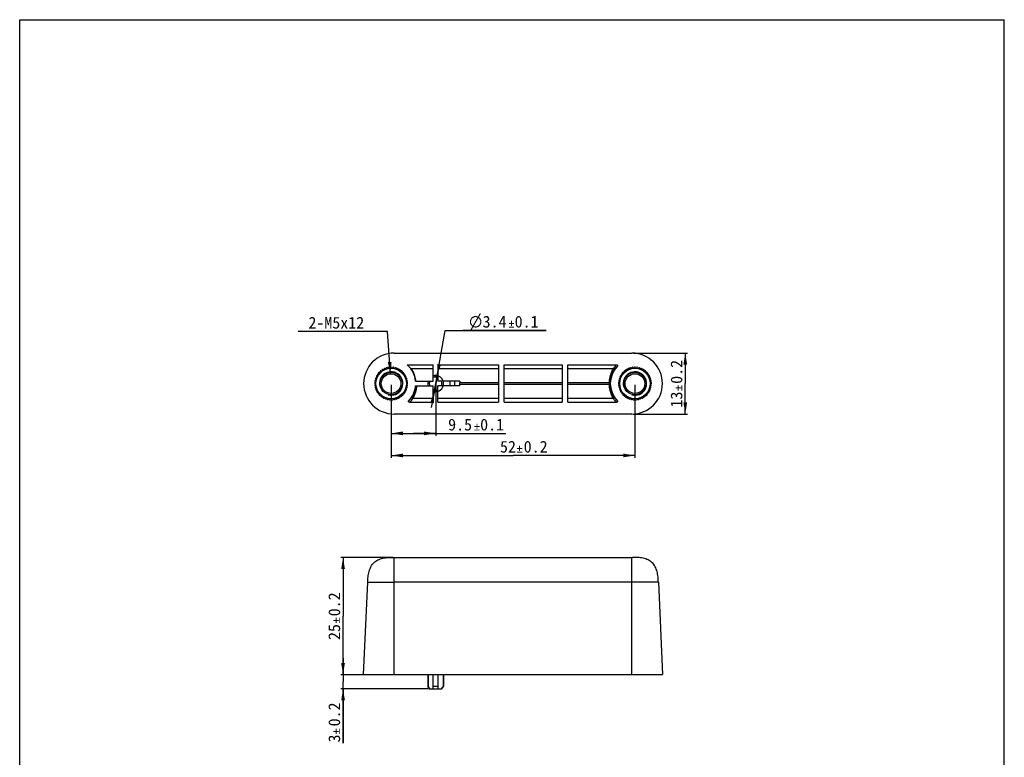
# Model space of a CAD drawing. Header units: millimetres. Extents: x 0 to 210, y 0 to 297.
# Tile 2 of 2: x 0 to 210, y 140 to 297. Entities that reach past the tile are written whole.
import ezdxf
from ezdxf.enums import TextEntityAlignment as Align

# ---------------------------------------------------------------- set-up
doc = ezdxf.new("R2010")
doc.units = ezdxf.units.MM
doc.header["$LTSCALE"] = 19.36
doc.layers.get('0').update_dxf_attribs({"linetype": 'CONTINUOUS'})
for name, color, linetype in [('M5-12-7-CU-NDXF_CONTINUOUS_LINE', 7, 'CONTINUOUS'), ('M5-12-7-CU-NUT_DXF_DIMENSION', 7, 'CONTINUOUS'), ('YC_SJ_ZS003629_01-_DXF_FORMAT', 7, 'CONTINUOUS'), ('YC_SJ_ZS003629_01-DXF_DIMENSION', 7, 'CONTINUOUS'), ('YC_SJ_ZS0036DXF_CONTINUOUS_LINE', 7, 'CONTINUOUS')]:
    doc.layers.add(name, color=color, linetype=linetype)
doc.styles.get("Standard").update_dxf_attribs({"font": 'simfang.ttf'})
doc.dimstyles.new('DIMSTYLE_1', dxfattribs={"dimtxt": 2.5, "dimasz": 2.5, "dimexe": 0.5, "dimexo": 0.3, "dimtad": 1, "dimdsep": 46, "dimtxsty": 'STANDARD', "dimblk": '_FILLED', "dimblk1": '_FILLED', "dimblk2": '_FILLED', "dimcen": 0.09, "dimazin": 2, "dimtol": 1, "dimtp": 0.2, "dimtm": 0.2, "dimtfac": 1, "dimtofl": 0, "dimtmove": 0, "dimatfit": 3, "dimldrblk": '_FILLED', "dimfxl": 1, "dimtolj": 1, "dimarcsym": 0})
doc.dimstyles.new('DIMSTYLE_2', dxfattribs={"dimtxt": 2.5, "dimasz": 2.5, "dimexe": 0.5, "dimexo": 0.3, "dimtad": 1, "dimdsep": 46, "dimtxsty": 'STANDARD', "dimblk": '_FILLED', "dimblk1": '_FILLED', "dimblk2": '_FILLED', "dimcen": 0.09, "dimazin": 2, "dimtp": 0.01, "dimtm": 0.01, "dimtfac": 1, "dimtofl": 0, "dimtmove": 0, "dimatfit": 1, "dimldrblk": '_FILLED', "dimfxl": 1, "dimtolj": 1, "dimarcsym": 0})
doc.dimstyles.new('DIMSTYLE_3', dxfattribs={"dimtxt": 2.5, "dimasz": 2.5, "dimexe": 0.5, "dimexo": 0.3, "dimtad": 1, "dimdsep": 46, "dimtxsty": 'STANDARD', "dimblk": '_FILLED', "dimblk1": '_FILLED', "dimblk2": '_FILLED', "dimcen": 0.09, "dimazin": 2, "dimtol": 1, "dimtp": 0.1, "dimtm": 0.1, "dimtfac": 1, "dimtmove": 0, "dimatfit": 2, "dimldrblk": '_FILLED', "dimfxl": 1, "dimtolj": 1, "dimarcsym": 0})
doc.dimstyles.new('DIMSTYLE_4', dxfattribs={"dimtxt": 2.5, "dimasz": 2.5, "dimexe": 0.5, "dimexo": 0.3, "dimtad": 1, "dimdsep": 46, "dimtxsty": 'STANDARD', "dimblk": '_FILLED', "dimblk1": '_FILLED', "dimblk2": '_FILLED', "dimcen": 0.09, "dimazin": 2, "dimtol": 1, "dimtp": 0.1, "dimtm": 0.1, "dimtfac": 1, "dimtofl": 0, "dimtmove": 0, "dimatfit": 3, "dimldrblk": '_FILLED', "dimfxl": 1, "dimtolj": 1, "dimarcsym": 0})

# ---------------------------------------------------------------- blocks, each defined once
blk = doc.blocks.new('_FILLED')
at = {"color": 0, "linetype": 'BYBLOCK'}
blk.add_solid([(0, 0), (-1, 0.16), (-1, -0.16)], dxfattribs=at)
blk = doc.blocks.new('*D0')
at = {"layer": 'M5-12-7-CU-NUT_DXF_DIMENSION', "color": 2, "linetype": 'CONTINUOUS'}
for p, q in [((79.22, 219.12), (79.22, 203.58)), ((131.22, 219.12), (131.22, 203.58)), ((79.22, 204.08), (105.22, 204.08)), ((131.22, 204.08), (105.22, 204.08))]:
    blk.add_line(p, q, dxfattribs=at)
at = {"layer": 'M5-12-7-CU-NUT_DXF_DIMENSION', "color": 2, "linetype": 'CONTINUOUS', "xscale": 2.5, "yscale": 2.5, "zscale": 2.5, "rotation": 180}
blk.add_blockref('_FILLED', (79.22, 204.08), dxfattribs=at)
at = {"layer": 'M5-12-7-CU-NUT_DXF_DIMENSION', "color": 2, "linetype": 'CONTINUOUS', "xscale": 2.5, "yscale": 2.5, "zscale": 2.5}
blk.add_blockref('_FILLED', (131.22, 204.08), dxfattribs=at)
at = {"layer": 'M5-12-7-CU-NUT_DXF_DIMENSION', "color": 2, "linetype": 'CONTINUOUS'}
for s, p in [('52', (104.14, 204.7)), ('0.2', (110.05, 204.7))]:
    blk.add_text(s, height=2.5, dxfattribs=at).set_placement(p, align=Align.CENTER)
blk = doc.blocks.new('*D1')
at = {"layer": 'M5-12-7-CU-NUT_DXF_DIMENSION', "color": 2, "linetype": 'CONTINUOUS'}
for p, q in [((74.73, 230.51), (59.37, 230.51)), ((78.48, 230.51), (74.73, 230.51)), ((79.08, 221.51), (78.48, 230.51))]:
    blk.add_line(p, q, dxfattribs=at)
at = {"layer": 'M5-12-7-CU-NUT_DXF_DIMENSION', "color": 2, "linetype": 'CONTINUOUS', "xscale": 2.5, "yscale": 2.5, "zscale": 2.5, "rotation": 273.8400544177}
blk.add_blockref('_FILLED', (79.08, 221.51), dxfattribs=at)
at = {"layer": 'M5-12-7-CU-NUT_DXF_DIMENSION', "color": 2, "linetype": 'CONTINUOUS'}
blk.add_text('2-M5x12', height=2.5, dxfattribs=at).set_placement((73.48, 231.14), align=Align.RIGHT)
blk = doc.blocks.new('*D2')
at = {"layer": 'YC_SJ_ZS003629_01-DXF_DIMENSION', "color": 2, "linetype": 'CONTINUOUS'}
for p, q in [((88.72, 219.42), (90.78, 230.74)), ((90.78, 230.74), (112.31, 230.74)), ((112.31, 230.74), (94.53, 230.74)), ((89.02, 221.09), (88.72, 219.42)), ((88.72, 219.42), (87.78, 214.3)), ((88.41, 217.74), (88.72, 219.42))]:
    blk.add_line(p, q, dxfattribs=at)
at = {"layer": 'YC_SJ_ZS003629_01-DXF_DIMENSION', "color": 2, "linetype": 'CONTINUOUS', "xscale": 2.5, "yscale": 2.5, "zscale": 2.5}
for p, rotation in [((89.02, 221.09), 259.6736361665), ((88.41, 217.74), 79.6736361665)]:
    blk.add_blockref('_FILLED', p, dxfattribs=dict(at, rotation=rotation))
at = {"layer": 'YC_SJ_ZS003629_01-DXF_DIMENSION', "color": 2, "linetype": 'CONTINUOUS'}
for s, p in [('3.4', (98.73, 231.36)), ('0.1', (105.56, 231.36))]:
    blk.add_text(s, height=2.5, dxfattribs=at).set_placement(p)
blk = doc.blocks.new('*D3')
at = {"layer": 'M5-12-7-CU-NUT_DXF_DIMENSION', "color": 2, "linetype": 'CONTINUOUS'}
for p, q in [((79.22, 219.12), (79.22, 208.29)), ((88.72, 219.12), (88.72, 208.29)), ((79.22, 208.79), (83.97, 208.79)), ((88.72, 208.79), (83.97, 208.79)), ((83.97, 208.79), (103.71, 208.79))]:
    blk.add_line(p, q, dxfattribs=at)
at = {"layer": 'M5-12-7-CU-NUT_DXF_DIMENSION', "color": 2, "linetype": 'CONTINUOUS', "xscale": 2.5, "yscale": 2.5, "zscale": 2.5}
for p, rotation in [((79.22, 208.79), 179.9996813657), ((88.72, 208.79), 359.9996813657)]:
    blk.add_blockref('_FILLED', p, dxfattribs=dict(at, rotation=rotation))
at = {"layer": 'M5-12-7-CU-NUT_DXF_DIMENSION', "color": 2, "linetype": 'CONTINUOUS'}
for s, p in [('9.5', (91.38, 209.41)), ('0.1', (98.21, 209.41))]:
    blk.add_text(s, height=2.5, dxfattribs=at).set_placement(p)
blk = doc.blocks.new('*D4')
at = {"layer": 'YC_SJ_ZS003629_01-DXF_DIMENSION', "color": 2, "linetype": 'CONTINUOUS'}
for p, q in [((130.88, 225.92), (142.46, 225.92)), ((141.96, 225.92), (141.96, 219.42)), ((141.96, 212.92), (141.96, 219.42)), ((130.88, 212.92), (142.46, 212.92))]:
    blk.add_line(p, q, dxfattribs=at)
at = {"layer": 'YC_SJ_ZS003629_01-DXF_DIMENSION', "color": 2, "linetype": 'CONTINUOUS', "xscale": 2.5, "yscale": 2.5, "zscale": 2.5}
for p, rotation in [((141.96, 225.92), 90), ((141.96, 212.92), 270)]:
    blk.add_blockref('_FILLED', p, dxfattribs=dict(at, rotation=rotation))
at = {"layer": 'YC_SJ_ZS003629_01-DXF_DIMENSION', "color": 2, "linetype": 'CONTINUOUS'}
for s, p in [('0.2', (141.33, 221.91)), ('13', (141.33, 216))]:
    blk.add_text(s, height=2.5, rotation=90, dxfattribs=at).set_placement(p, align=Align.CENTER)
blk = doc.blocks.new('*D5')
at = {"layer": 'YC_SJ_ZS003629_01-DXF_DIMENSION', "color": 2, "linetype": 'CONTINUOUS'}
for p, q in [((79.56, 182.34), (68.47, 182.34)), ((68.97, 182.34), (68.97, 169.84)), ((68.97, 157.34), (68.97, 169.84)), ((82.32, 157.34), (68.47, 157.34))]:
    blk.add_line(p, q, dxfattribs=at)
at = {"layer": 'YC_SJ_ZS003629_01-DXF_DIMENSION', "color": 2, "linetype": 'CONTINUOUS', "xscale": 2.5, "yscale": 2.5, "zscale": 2.5}
for p, rotation in [((68.97, 182.34), 90.0000000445), ((68.97, 157.34), 270.0000000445)]:
    blk.add_blockref('_FILLED', p, dxfattribs=dict(at, rotation=rotation))
at = {"layer": 'YC_SJ_ZS003629_01-DXF_DIMENSION', "color": 2, "linetype": 'CONTINUOUS'}
for s, p in [('0.2', (68.34, 172.34)), ('25', (68.34, 166.43))]:
    blk.add_text(s, height=2.5, rotation=90, dxfattribs=at).set_placement(p, align=Align.CENTER)
blk = doc.blocks.new('*D6')
at = {"layer": 'YC_SJ_ZS003629_01-DXF_DIMENSION', "color": 2, "linetype": 'CONTINUOUS'}
for p, q in [((68.97, 157.34), (68.97, 160.84)), ((68.97, 160.84), (68.97, 155.84)), ((73.06, 157.34), (68.47, 157.34)), ((68.97, 142.75), (68.97, 155.84)), ((87.16, 154.34), (68.47, 154.34)), ((68.97, 154.34), (68.97, 142.75))]:
    blk.add_line(p, q, dxfattribs=at)
at = {"layer": 'YC_SJ_ZS003629_01-DXF_DIMENSION', "color": 2, "linetype": 'CONTINUOUS', "xscale": 2.5, "yscale": 2.5, "zscale": 2.5}
for p, rotation in [((68.97, 157.34), 270.0000000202), ((68.97, 154.34), 90.0000000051)]:
    blk.add_blockref('_FILLED', p, dxfattribs=dict(at, rotation=rotation))
at = {"layer": 'YC_SJ_ZS003629_01-DXF_DIMENSION', "color": 2, "linetype": 'CONTINUOUS'}
for s, p in [('0.2', (68.34, 151.41)), ('3', (68.34, 144.58))]:
    blk.add_text(s, height=2.5, rotation=90, dxfattribs=at).set_placement(p, align=Align.RIGHT)

msp = doc.modelspace()

# ---------------------------------------------------------------- linework, layer by layer
at = {"color": 2, "linetype": 'CONTINUOUS'}
for start, end in [(17.08014, 89.66833), (249.67961, 342.91986)]:
    msp.add_arc((88.717, 219.416), 1.702, start, end, dxfattribs=at)
at = {"layer": 'M5-12-7-CU-NDXF_CONTINUOUS_LINE', "color": 7, "linetype": 'CONTINUOUS'}
for p, q in [((77.891, 222.654), (78.11, 222.47)), ((78.11, 222.47), (78.159, 222.751)), ((78.355, 222.807), (78.545, 222.595)), ((78.545, 222.595), (78.634, 222.867)), ((78.835, 222.895), (78.994, 222.659)), ((78.994, 222.659), (79.12, 222.915)), ((79.323, 222.915), (79.448, 222.659)), ((79.448, 222.659), (79.607, 222.895)), ((79.809, 222.867), (79.897, 222.595)), ((79.897, 222.595), (80.088, 222.807)), ((80.283, 222.751), (80.333, 222.47)), ((80.333, 222.47), (80.551, 222.654)), ((129.891, 222.654), (130.11, 222.47)), ((130.11, 222.47), (130.159, 222.751)), ((130.355, 222.807), (130.545, 222.595)), ((130.545, 222.595), (130.634, 222.867)), ((130.835, 222.895), (130.994, 222.659)), ((130.994, 222.659), (131.12, 222.915)), ((131.323, 222.915), (131.448, 222.659)), ((131.448, 222.659), (131.607, 222.895)), ((131.809, 222.867), (131.897, 222.595)), ((131.897, 222.595), (132.088, 222.807)), ((132.283, 222.751), (132.333, 222.47)), ((132.333, 222.47), (132.551, 222.654)), ((75.925, 220.594), (76.208, 220.634)), ((76.208, 220.634), (76.032, 220.859)), ((76.121, 221.041), (76.407, 221.041)), ((76.407, 221.041), (76.264, 221.289)), ((76.378, 221.457), (76.66, 221.417)), ((76.66, 221.417), (76.553, 221.682)), ((76.689, 221.833), (76.964, 221.754)), ((76.964, 221.754), (76.895, 222.031)), ((77.05, 222.162), (77.311, 222.046)), ((77.311, 222.046), (77.281, 222.33)), ((77.453, 222.437), (77.695, 222.286)), ((77.695, 222.286), (77.705, 222.571)), ((80.737, 222.571), (80.747, 222.286)), ((80.747, 222.286), (80.989, 222.437)), ((81.161, 222.33), (81.131, 222.046)), ((81.131, 222.046), (81.392, 222.162)), ((81.548, 222.031), (81.479, 221.754)), ((81.479, 221.754), (81.753, 221.833)), ((81.889, 221.682), (81.782, 221.417)), ((81.782, 221.417), (82.065, 221.457)), ((82.178, 221.289), (82.036, 221.041)), ((82.036, 221.041), (82.321, 221.041)), ((82.41, 220.859), (82.235, 220.634)), ((82.235, 220.634), (82.517, 220.594)), ((127.925, 220.594), (128.208, 220.634)), ((128.208, 220.634), (128.032, 220.859)), ((128.121, 221.041), (128.407, 221.041)), ((128.407, 221.041), (128.264, 221.289)), ((128.378, 221.457), (128.66, 221.417)), ((128.66, 221.417), (128.553, 221.682)), ((128.689, 221.833), (128.964, 221.754)), ((128.964, 221.754), (128.895, 222.031)), ((129.05, 222.162), (129.311, 222.046)), ((129.311, 222.046), (129.281, 222.33)), ((129.453, 222.437), (129.695, 222.286)), ((129.695, 222.286), (129.705, 222.571)), ((132.737, 222.571), (132.747, 222.286)), ((132.747, 222.286), (132.989, 222.437)), ((133.161, 222.33), (133.131, 222.046)), ((133.131, 222.046), (133.392, 222.162)), ((133.548, 222.031), (133.479, 221.754)), ((133.479, 221.754), (133.753, 221.833)), ((133.889, 221.682), (133.782, 221.417)), ((133.782, 221.417), (134.065, 221.457)), ((134.178, 221.289), (134.036, 221.041)), ((134.036, 221.041), (134.321, 221.041)), ((134.41, 220.859), (134.235, 220.634)), ((134.235, 220.634), (134.517, 220.594)), ((75.973, 219.303), (75.721, 219.437)), ((75.728, 219.64), (75.989, 219.756)), ((75.731, 219.152), (75.973, 219.303)), ((76.021, 218.852), (75.752, 218.95)), ((75.989, 219.756), (75.758, 219.924)), ((75.793, 220.124), (76.068, 220.203)), ((75.802, 218.669), (76.021, 218.852)), ((76.13, 218.412), (75.851, 218.471)), ((76.068, 220.203), (75.862, 220.401)), ((75.939, 218.2), (76.13, 218.412)), ((82.591, 218.471), (82.312, 218.412)), ((82.312, 218.412), (82.503, 218.2)), ((82.58, 220.401), (82.375, 220.203)), ((82.375, 220.203), (82.649, 220.124)), ((82.69, 218.95), (82.422, 218.852)), ((82.422, 218.852), (82.64, 218.669)), ((82.684, 219.924), (82.453, 219.756)), ((82.453, 219.756), (82.714, 219.64)), ((82.721, 219.437), (82.469, 219.303)), ((82.469, 219.303), (82.711, 219.152)), ((127.973, 219.303), (127.721, 219.437)), ((127.728, 219.64), (127.989, 219.756)), ((127.731, 219.152), (127.973, 219.303)), ((128.021, 218.852), (127.752, 218.95)), ((127.989, 219.756), (127.758, 219.924)), ((127.793, 220.124), (128.068, 220.203)), ((127.802, 218.669), (128.021, 218.852)), ((128.13, 218.412), (127.851, 218.471)), ((128.068, 220.203), (127.862, 220.401)), ((127.939, 218.2), (128.13, 218.412)), ((134.591, 218.471), (134.312, 218.412)), ((134.312, 218.412), (134.503, 218.2)), ((134.58, 220.401), (134.375, 220.203)), ((134.375, 220.203), (134.649, 220.124)), ((134.69, 218.95), (134.422, 218.852)), ((134.422, 218.852), (134.64, 218.669)), ((134.684, 219.924), (134.453, 219.756)), ((134.453, 219.756), (134.714, 219.64)), ((134.721, 219.437), (134.469, 219.303)), ((134.469, 219.303), (134.711, 219.152)), ((76.3, 217.992), (76.015, 218.012)), ((76.141, 217.755), (76.3, 217.992)), ((76.527, 217.599), (76.242, 217.579)), ((76.402, 217.343), (76.527, 217.599)), ((76.806, 217.242), (76.527, 217.182)), ((76.718, 216.97), (76.806, 217.242)), ((77.132, 216.927), (76.864, 216.829)), ((77.083, 216.646), (77.132, 216.927)), ((77.499, 216.66), (77.247, 216.526)), ((77.489, 216.375), (77.499, 216.66)), ((77.899, 216.447), (77.668, 216.28)), ((77.929, 216.164), (77.899, 216.447)), ((80.543, 216.447), (80.513, 216.164)), ((80.774, 216.28), (80.543, 216.447)), ((80.943, 216.66), (80.953, 216.375)), ((81.195, 216.526), (80.943, 216.66)), ((81.31, 216.927), (81.36, 216.646)), ((81.578, 216.829), (81.31, 216.927)), ((81.636, 217.242), (81.725, 216.97)), ((81.915, 217.182), (81.636, 217.242)), ((81.916, 217.599), (82.041, 217.343)), ((82.2, 217.579), (81.916, 217.599)), ((82.427, 218.012), (82.142, 217.992)), ((82.142, 217.992), (82.302, 217.755)), ((128.3, 217.992), (128.015, 218.012)), ((128.141, 217.755), (128.3, 217.992)), ((128.527, 217.599), (128.242, 217.579)), ((128.402, 217.343), (128.527, 217.599)), ((128.806, 217.242), (128.527, 217.182)), ((128.718, 216.97), (128.806, 217.242)), ((129.132, 216.927), (128.864, 216.829)), ((129.083, 216.646), (129.132, 216.927)), ((129.499, 216.66), (129.247, 216.526)), ((129.489, 216.375), (129.499, 216.66)), ((129.899, 216.447), (129.668, 216.28)), ((129.929, 216.164), (129.899, 216.447)), ((132.543, 216.447), (132.513, 216.164)), ((132.774, 216.28), (132.543, 216.447)), ((133.195, 216.526), (132.943, 216.66)), ((132.943, 216.66), (132.953, 216.375)), ((133.578, 216.829), (133.31, 216.927)), ((133.31, 216.927), (133.36, 216.646)), ((133.915, 217.182), (133.636, 217.242)), ((133.636, 217.242), (133.725, 216.97)), ((134.2, 217.579), (133.916, 217.599)), ((133.916, 217.599), (134.041, 217.343)), ((134.427, 218.012), (134.142, 217.992)), ((134.142, 217.992), (134.302, 217.755)), ((78.325, 216.292), (78.12, 216.094)), ((78.394, 216.016), (78.325, 216.292)), ((78.769, 216.198), (78.593, 215.973)), ((78.876, 215.934), (78.769, 216.198)), ((79.221, 216.166), (79.079, 215.919)), ((79.364, 215.919), (79.221, 216.166)), ((79.673, 216.198), (79.567, 215.934)), ((79.849, 215.973), (79.673, 216.198)), ((80.117, 216.292), (80.048, 216.016)), ((80.322, 216.094), (80.117, 216.292)), ((130.325, 216.292), (130.12, 216.094)), ((130.394, 216.016), (130.325, 216.292)), ((130.769, 216.198), (130.593, 215.973)), ((130.876, 215.934), (130.769, 216.198)), ((131.221, 216.166), (131.079, 215.919)), ((131.364, 215.919), (131.221, 216.166)), ((131.673, 216.198), (131.567, 215.934)), ((131.849, 215.973), (131.673, 216.198)), ((132.117, 216.292), (132.048, 216.016)), ((132.322, 216.094), (132.117, 216.292))]:
    msp.add_line(p, q, dxfattribs=at)
for centre, radius in [((79.221, 219.416), 2.4), ((79.221, 219.416), 2.1), ((131.221, 219.416), 2.4), ((131.221, 219.416), 2.1)]:
    msp.add_circle(centre, radius, dxfattribs=at)
for centre, start, end in [((79.221, 219.416), 112.336, 115.664), ((79.221, 219.416), 104.336, 107.664), ((79.221, 219.416), 96.336, 99.664), ((79.221, 219.416), 88.336, 91.664), ((79.221, 219.416), 80.336, 83.664), ((79.221, 219.416), 72.336, 75.664), ((79.221, 219.416), 64.336, 67.664), ((131.221, 219.416), 112.336, 115.664), ((131.221, 219.416), 104.336, 107.664), ((131.221, 219.416), 96.336, 99.664), ((131.221, 219.416), 88.336, 91.664), ((131.221, 219.416), 80.336, 83.664), ((131.221, 219.416), 72.336, 75.664), ((131.221, 219.416), 64.336, 67.664), ((79.221, 219.416), 160.336, 163.664), ((79.221, 219.416), 152.336, 155.664), ((79.221, 219.416), 144.336, 147.664), ((79.221, 219.416), 136.336, 139.664), ((79.221, 219.416), 128.336, 131.664), ((79.221, 219.416), 120.336, 123.664), ((79.221, 219.416), 56.336, 59.664), ((79.221, 219.416), 48.336, 51.664), ((79.221, 219.416), 40.336, 43.664), ((79.221, 219.416), 32.336, 35.664), ((79.221, 219.416), 24.336, 27.664), ((79.221, 219.416), 16.336, 19.664), ((131.221, 219.416), 160.336, 163.664), ((131.221, 219.416), 152.336, 155.664), ((131.221, 219.416), 144.336, 147.664), ((131.221, 219.416), 136.336, 139.664), ((131.221, 219.416), 128.336, 131.664), ((131.221, 219.416), 120.336, 123.664), ((131.221, 219.416), 56.336, 59.664), ((131.221, 219.416), 48.336, 51.664), ((131.221, 219.416), 40.336, 43.664), ((131.221, 219.416), 32.336, 35.664), ((131.221, 219.416), 24.336, 27.664), ((131.221, 219.416), 16.336, 19.664), ((79.221, 219.416), 176.336, 179.664), ((79.221, 219.416), 184.336, 187.664), ((79.221, 219.416), 168.336, 171.664), ((79.221, 219.416), 192.336, 195.664), ((79.221, 219.416), 344.336, 347.664), ((79.221, 219.416), 8.336, 11.664), ((79.221, 219.416), 352.336, 355.664), ((79.221, 219.416), 0.336, 3.664), ((131.221, 219.416), 176.336, 179.664), ((131.221, 219.416), 184.336, 187.664), ((131.221, 219.416), 168.336, 171.664), ((131.221, 219.416), 192.336, 195.664), ((131.221, 219.416), 344.336, 347.664), ((131.221, 219.416), 8.336, 11.664), ((131.221, 219.416), 352.336, 355.664), ((131.221, 219.416), 0.336, 3.664), ((79.221, 219.416), 200.336, 203.664), ((79.221, 219.416), 208.336, 211.664), ((79.221, 219.416), 216.336, 219.664), ((79.221, 219.416), 224.336, 227.664), ((79.221, 219.416), 232.336, 235.664), ((79.221, 219.416), 240.336, 243.664), ((79.221, 219.416), 296.336, 299.664), ((79.221, 219.416), 304.336, 307.664), ((79.221, 219.416), 312.336, 315.664), ((79.221, 219.416), 320.336, 323.664), ((79.221, 219.416), 328.336, 331.664), ((79.221, 219.416), 336.336, 339.664), ((131.221, 219.416), 200.336, 203.664), ((131.221, 219.416), 208.336, 211.664), ((131.221, 219.416), 216.336, 219.664), ((131.221, 219.416), 224.336, 227.664), ((131.221, 219.416), 232.336, 235.664), ((131.221, 219.416), 240.336, 243.664), ((131.221, 219.416), 296.336, 299.664), ((131.221, 219.416), 304.336, 307.664), ((131.221, 219.416), 312.336, 315.664), ((131.221, 219.416), 320.336, 323.664), ((131.221, 219.416), 328.336, 331.664), ((131.221, 219.416), 336.336, 339.664), ((79.221, 219.416), 248.336, 251.664), ((79.221, 219.416), 256.336, 259.664), ((79.221, 219.416), 264.336, 267.664), ((79.221, 219.416), 272.336, 275.664), ((79.221, 219.416), 280.336, 283.664), ((79.221, 219.416), 288.336, 291.664), ((131.221, 219.416), 248.336, 251.664), ((131.221, 219.416), 256.336, 259.664), ((131.221, 219.416), 264.336, 267.664), ((131.221, 219.416), 272.336, 275.664), ((131.221, 219.416), 280.336, 283.664), ((131.221, 219.416), 288.336, 291.664)]:
    msp.add_arc(centre, 3.5, start, end, dxfattribs=at)
at = {"layer": 'M5-12-7-CU-NDXF_CONTINUOUS_LINE', "color": 2, "linetype": 'CONTINUOUS'}
for centre in [(79.221, 219.416), (131.221, 219.416)]:
    msp.add_arc(centre, 2.5, 255, 195, dxfattribs=at)
at = {"layer": 'M5-12-7-CU-NUT_DXF_DIMENSION', "color": 2, "linetype": 'CONTINUOUS'}
for points in [[(97.639, 210.382), (98.112, 210.382), (96.975, 210.178)], [(97.435, 210.382), (97.639, 210.382), (96.975, 210.178)], [(97.435, 210.382), (96.975, 210.178), (96.975, 210.382)], [(97.435, 210.178), (96.975, 210.178), (98.112, 210.382)], [(97.639, 210.855), (97.435, 210.382), (97.435, 210.855)], [(97.435, 210.382), (97.639, 210.855), (97.639, 210.382)], [(97.639, 210.178), (97.435, 210.178), (98.112, 210.382)], [(97.639, 210.178), (97.435, 209.718), (97.435, 210.178)], [(97.435, 209.718), (97.639, 210.178), (97.639, 209.718)], [(97.639, 210.178), (98.112, 210.382), (98.112, 210.178)], [(98.112, 209.603), (96.975, 209.412), (96.975, 209.603)], [(96.975, 209.412), (98.112, 209.603), (98.112, 209.412)], [(106.733, 206.146), (106.528, 205.674), (106.528, 206.146)], [(106.528, 205.674), (106.733, 206.146), (106.733, 205.674)], [(106.733, 205.674), (107.205, 205.674), (106.069, 205.469)], [(106.528, 205.674), (106.733, 205.674), (106.069, 205.469)], [(106.528, 205.674), (106.069, 205.469), (106.069, 205.674)], [(106.528, 205.469), (106.069, 205.469), (107.205, 205.674)], [(107.205, 204.894), (106.069, 204.703), (106.069, 204.894)], [(106.069, 204.703), (107.205, 204.894), (107.205, 204.703)], [(106.733, 205.469), (106.528, 205.469), (107.205, 205.674)], [(106.733, 205.469), (106.528, 205.009), (106.528, 205.469)], [(106.528, 205.009), (106.733, 205.469), (106.733, 205.009)], [(106.733, 205.469), (107.205, 205.674), (107.205, 205.469)]]:
    msp.add_solid(points, dxfattribs=at)
at = {"layer": 'YC_SJ_ZS003629_01-_DXF_FORMAT', "color": 7, "linetype": 'CONTINUOUS'}
for p, q in [((0, 0), (0, 297)), ((0, 297), (210, 297)), ((210, 0), (210, 297))]:
    msp.add_line(p, q, dxfattribs=at)
at = {"layer": 'YC_SJ_ZS003629_01-DXF_DIMENSION', "color": 2, "linetype": 'CONTINUOUS'}
for points in [[(96.473, 233.187), (96.108, 233.06), (96.181, 233.206)], [(96.473, 233.187), (96.4, 233.078), (96.108, 233.06)], [(96.546, 233.279), (96.181, 233.206), (96.272, 233.333)], [(96.181, 233.206), (96.546, 233.279), (96.473, 233.187)], [(96.747, 233.443), (96.272, 233.333), (96.382, 233.461)], [(96.747, 233.443), (96.637, 233.37), (96.272, 233.333)], [(96.272, 233.333), (96.637, 233.37), (96.546, 233.279)], [(97.112, 233.571), (96.984, 233.534), (96.382, 233.461)], [(97.112, 233.571), (96.382, 233.461), (96.491, 233.571)], [(96.984, 233.534), (96.874, 233.498), (96.382, 233.461)], [(96.382, 233.461), (96.874, 233.498), (96.747, 233.443)], [(97.951, 233.589), (96.491, 233.571), (96.619, 233.644)], [(97.112, 233.571), (96.491, 233.571), (97.951, 233.589)], [(97.75, 233.717), (96.619, 233.644), (96.765, 233.717)], [(97.951, 233.589), (96.619, 233.644), (97.75, 233.717)], [(97.842, 233.37), (96.655, 231.801), (97.623, 233.498)], [(96.655, 231.801), (97.842, 233.37), (96.856, 231.673)], [(97.623, 233.753), (96.765, 233.717), (96.929, 233.771)], [(96.765, 233.717), (97.623, 233.753), (97.75, 233.717)], [(97.367, 233.808), (97.495, 233.79), (96.929, 233.771)], [(97.367, 233.808), (96.929, 233.771), (97.075, 233.808)], [(96.929, 233.771), (97.495, 233.79), (97.623, 233.753)], [(97.075, 233.808), (97.239, 233.826), (97.367, 233.808)], [(97.239, 233.571), (97.112, 233.571), (97.951, 233.589)], [(97.349, 233.571), (97.239, 233.571), (97.951, 233.589)], [(97.44, 233.552), (97.349, 233.571), (97.951, 233.589)], [(97.531, 233.534), (97.44, 233.552), (97.951, 233.589)], [(97.623, 233.498), (97.531, 233.534), (97.951, 233.589)], [(97.623, 233.498), (97.951, 233.589), (98.079, 233.498)], [(97.623, 233.498), (98.079, 233.498), (97.842, 233.37)], [(98.371, 234.319), (97.75, 233.717), (98.17, 234.447)], [(97.75, 233.717), (98.371, 234.319), (97.951, 233.589)], [(98.079, 233.498), (98.17, 233.388), (97.842, 233.37)], [(97.915, 233.297), (97.842, 233.37), (98.17, 233.388)], [(97.915, 233.297), (98.17, 233.388), (98.261, 233.279)], [(98.261, 233.279), (98.006, 233.224), (97.915, 233.297)], [(98.006, 233.224), (98.261, 233.279), (98.334, 233.151)], [(98.334, 233.151), (98.061, 233.133), (98.006, 233.224)], [(98.115, 233.023), (98.061, 233.133), (98.334, 233.151)], [(98.115, 233.023), (98.334, 233.151), (98.389, 233.023)], [(96.29, 232.841), (96.017, 232.749), (96.053, 232.914)], [(96.017, 232.749), (96.29, 232.841), (96.272, 232.713)], [(96.272, 232.713), (96.017, 232.585), (96.017, 232.749)], [(96.017, 232.585), (96.272, 232.713), (96.254, 232.585)], [(96.254, 232.585), (96.272, 232.476), (96.017, 232.439)], [(96.254, 232.585), (96.017, 232.439), (96.017, 232.585)], [(96.017, 232.439), (96.272, 232.476), (96.29, 232.348)], [(96.29, 232.348), (96.053, 232.293), (96.017, 232.439)], [(96.327, 232.968), (96.053, 232.914), (96.108, 233.06)], [(96.053, 232.914), (96.327, 232.968), (96.29, 232.841)], [(96.053, 232.293), (96.29, 232.348), (96.327, 232.238)], [(96.327, 232.238), (96.09, 232.147), (96.053, 232.293)], [(96.09, 232.147), (96.327, 232.238), (96.363, 232.147)], [(96.363, 232.147), (96.145, 232.02), (96.09, 232.147)], [(96.108, 233.06), (96.4, 233.078), (96.327, 232.968)], [(96.728, 231.454), (96.108, 230.87), (96.528, 231.582)], [(96.108, 230.87), (96.728, 231.454), (96.327, 230.742)], [(96.363, 232.147), (96.418, 232.038), (96.145, 232.02)], [(96.145, 232.02), (96.418, 232.038), (96.491, 231.947)], [(96.491, 231.947), (96.236, 231.892), (96.145, 232.02)], [(96.236, 231.892), (96.491, 231.947), (96.564, 231.874)], [(96.564, 231.874), (96.309, 231.782), (96.236, 231.892)], [(96.564, 231.874), (96.655, 231.801), (96.309, 231.782)], [(96.418, 231.673), (96.309, 231.782), (96.655, 231.801)], [(96.856, 231.673), (96.418, 231.673), (96.655, 231.801)], [(96.856, 231.673), (96.528, 231.582), (96.418, 231.673)], [(96.856, 231.673), (96.947, 231.636), (96.528, 231.582)], [(96.947, 231.636), (97.039, 231.618), (96.528, 231.582)], [(97.039, 231.618), (97.148, 231.6), (96.528, 231.582)], [(97.239, 231.6), (97.367, 231.6), (96.528, 231.582)], [(97.148, 231.6), (97.239, 231.6), (96.528, 231.582)], [(97.86, 231.527), (96.528, 231.582), (97.367, 231.6)], [(96.528, 231.582), (97.86, 231.527), (96.728, 231.454)], [(96.728, 231.454), (97.86, 231.527), (97.714, 231.454)], [(97.714, 231.454), (96.856, 231.417), (96.728, 231.454)], [(96.856, 231.417), (97.714, 231.454), (97.568, 231.399)], [(97.568, 231.399), (96.984, 231.381), (96.856, 231.417)], [(97.112, 231.363), (96.984, 231.381), (97.568, 231.399)], [(97.239, 231.363), (97.112, 231.363), (97.568, 231.399)], [(97.239, 231.363), (97.568, 231.399), (97.404, 231.363)], [(97.988, 231.618), (97.367, 231.6), (97.495, 231.636)], [(97.367, 231.6), (97.988, 231.618), (97.86, 231.527)], [(97.495, 231.636), (97.623, 231.673), (98.115, 231.709)], [(97.495, 231.636), (98.115, 231.709), (97.988, 231.618)], [(98.115, 231.709), (97.623, 231.673), (97.732, 231.728)], [(97.732, 231.728), (97.842, 231.801), (98.207, 231.837)], [(97.732, 231.728), (98.207, 231.837), (98.115, 231.709)], [(98.207, 231.837), (97.842, 231.801), (97.933, 231.892)], [(98.298, 231.965), (97.933, 231.892), (98.024, 231.983)], [(97.933, 231.892), (98.298, 231.965), (98.207, 231.837)], [(98.024, 231.983), (98.097, 232.093), (98.371, 232.111)], [(98.024, 231.983), (98.371, 232.111), (98.298, 231.965)], [(98.371, 232.111), (98.097, 232.093), (98.152, 232.202)], [(98.389, 233.023), (98.17, 232.932), (98.115, 233.023)], [(98.426, 232.257), (98.152, 232.202), (98.188, 232.33)], [(98.152, 232.202), (98.426, 232.257), (98.371, 232.111)], [(98.17, 232.932), (98.389, 233.023), (98.444, 232.877)], [(98.444, 232.877), (98.207, 232.822), (98.17, 232.932)], [(98.462, 232.421), (98.188, 232.33), (98.225, 232.457)], [(98.188, 232.33), (98.462, 232.421), (98.426, 232.257)], [(98.207, 232.822), (98.444, 232.877), (98.462, 232.731)], [(98.462, 232.731), (98.225, 232.695), (98.207, 232.822)], [(98.225, 232.585), (98.225, 232.695), (98.462, 232.731)], [(98.225, 232.585), (98.462, 232.731), (98.462, 232.585)], [(98.462, 232.585), (98.225, 232.457), (98.225, 232.585)], [(98.225, 232.457), (98.462, 232.585), (98.462, 232.421)], [(104.99, 232.333), (105.462, 232.333), (104.325, 232.129)], [(104.785, 232.333), (104.99, 232.333), (104.325, 232.129)], [(104.785, 232.333), (104.325, 232.129), (104.325, 232.333)], [(104.785, 232.129), (104.325, 232.129), (105.462, 232.333)], [(105.462, 231.554), (104.325, 231.363), (104.325, 231.554)], [(104.325, 231.363), (105.462, 231.554), (105.462, 231.363)], [(104.99, 232.806), (104.785, 232.333), (104.785, 232.806)], [(104.785, 232.333), (104.99, 232.806), (104.99, 232.333)], [(104.99, 232.129), (104.785, 232.129), (105.462, 232.333)], [(104.99, 232.129), (104.785, 231.669), (104.785, 232.129)], [(104.785, 231.669), (104.99, 232.129), (104.99, 231.669)], [(104.99, 232.129), (105.462, 232.333), (105.462, 232.129)], [(139.888, 218.592), (140.361, 218.387), (139.888, 218.387)], [(140.361, 218.387), (139.888, 218.592), (140.361, 218.592)], [(140.361, 218.592), (140.361, 219.064), (140.565, 217.928)], [(140.565, 218.387), (140.565, 217.928), (140.361, 219.064)], [(140.565, 218.592), (140.565, 218.387), (140.361, 219.064)], [(140.565, 218.592), (140.361, 219.064), (140.565, 219.064)], [(140.361, 218.387), (140.361, 218.592), (140.565, 217.928)], [(140.565, 218.592), (141.025, 218.387), (140.565, 218.387)], [(141.025, 218.387), (140.565, 218.592), (141.025, 218.592)], [(141.14, 219.064), (141.332, 217.928), (141.14, 217.928)], [(141.332, 217.928), (141.14, 219.064), (141.332, 219.064)], [(140.361, 218.387), (140.565, 217.928), (140.361, 217.928)], [(66.901, 169.02), (67.374, 168.815), (66.901, 168.815)], [(67.374, 168.815), (66.901, 169.02), (67.374, 169.02)], [(67.374, 169.02), (67.374, 169.492), (67.578, 168.355)], [(67.578, 168.815), (67.578, 168.355), (67.374, 169.492)], [(67.578, 169.02), (67.578, 168.815), (67.374, 169.492)], [(67.578, 169.02), (67.374, 169.492), (67.578, 169.492)], [(67.374, 168.815), (67.374, 169.02), (67.578, 168.355)], [(67.374, 168.815), (67.578, 168.355), (67.374, 168.355)], [(67.578, 169.02), (68.038, 168.815), (67.578, 168.815)], [(68.038, 168.815), (67.578, 169.02), (68.038, 169.02)], [(68.153, 169.492), (68.344, 168.355), (68.153, 168.355)], [(68.344, 168.355), (68.153, 169.492), (68.344, 169.492)], [(66.901, 145.336), (67.374, 145.132), (66.901, 145.132)], [(67.374, 145.132), (66.901, 145.336), (67.374, 145.336)], [(67.374, 145.336), (67.374, 145.809), (67.578, 144.672)], [(67.578, 145.132), (67.578, 144.672), (67.374, 145.809)], [(67.578, 145.336), (67.578, 145.132), (67.374, 145.809)], [(67.578, 145.336), (67.374, 145.809), (67.578, 145.809)], [(67.374, 145.132), (67.374, 145.336), (67.578, 144.672)], [(67.374, 145.132), (67.578, 144.672), (67.374, 144.672)], [(67.578, 145.336), (68.038, 145.132), (67.578, 145.132)], [(68.038, 145.132), (67.578, 145.336), (68.038, 145.336)], [(68.153, 145.809), (68.344, 144.672), (68.153, 144.672)], [(68.344, 144.672), (68.153, 145.809), (68.344, 145.809)]]:
    msp.add_solid(points, dxfattribs=at)
at = {"layer": 'YC_SJ_ZS0036DXF_CONTINUOUS_LINE', "color": 7, "linetype": 'CONTINUOUS'}
for p, q in [((79.861, 225.916), (130.581, 225.916)), ((82.624, 223.414), (88.217, 223.414)), ((88.217, 219.916), (88.217, 223.414)), ((89.217, 223.414), (89.217, 219.916)), ((89.217, 223.414), (102.117, 223.414)), ((102.117, 223.414), (102.117, 215.419)), ((103.317, 215.419), (103.317, 223.414)), ((103.317, 223.414), (115.717, 223.414)), ((115.717, 223.414), (115.717, 215.419)), ((116.917, 223.414), (127.312, 223.414)), ((116.917, 215.419), (116.917, 223.414)), ((88.217, 222.557), (83.514, 222.557)), ((102.117, 222.557), (89.217, 222.557)), ((115.717, 222.557), (103.317, 222.557)), ((126.551, 222.557), (116.917, 222.557)), ((84.447, 219.916), (88.217, 219.916)), ((84.447, 218.916), (88.217, 218.916)), ((88.217, 215.419), (88.217, 218.916)), ((93.896, 219.916), (89.217, 219.916)), ((89.217, 215.419), (89.217, 218.916)), ((93.896, 218.916), (89.217, 218.916)), ((91.768, 219.916), (91.768, 218.916)), ((92.766, 219.916), (92.766, 218.916)), ((93.896, 219.916), (93.896, 219.56)), ((93.896, 219.273), (93.896, 219.56)), ((102.117, 219.56), (93.896, 219.56)), ((93.896, 219.273), (102.117, 219.273)), ((93.896, 218.916), (93.896, 219.273)), ((115.717, 219.56), (103.317, 219.56)), ((103.317, 219.273), (115.717, 219.273)), ((125.695, 219.56), (116.917, 219.56)), ((116.917, 219.273), (125.695, 219.273)), ((125.695, 219.56), (125.895, 219.555)), ((125.695, 219.273), (125.895, 219.278)), ((83.13, 215.419), (88.217, 215.419)), ((83.891, 216.276), (88.217, 216.276)), ((89.217, 216.276), (102.117, 216.276)), ((89.217, 215.419), (102.117, 215.419)), ((103.317, 216.276), (115.717, 216.276)), ((103.317, 215.419), (115.717, 215.419)), ((116.917, 216.276), (126.552, 216.276)), ((116.917, 215.419), (127.312, 215.419)), ((130.581, 212.916), (79.861, 212.916)), ((79.718, 182.344), (130.724, 182.344)), ((79.861, 157.344), (79.861, 182.344)), ((130.581, 157.344), (130.581, 182.344)), ((73.361, 157.344), (74.223, 177.086)), ((130.581, 177.084), (79.861, 177.084)), ((136.219, 177.086), (137.081, 157.344)), ((73.361, 157.344), (137.081, 157.344)), ((87.014, 157.344), (87.058, 154.844)), ((87.09, 157.344), (87.135, 154.844)), ((88.217, 154.344), (88.217, 157.344)), ((89.217, 157.344), (89.217, 154.344)), ((90.344, 157.344), (90.298, 154.844)), ((90.419, 157.344), (90.376, 154.844)), ((87.367, 154.344), (87.058, 154.844)), ((87.058, 154.844), (87.135, 154.844)), ((87.367, 154.344), (90.067, 154.344)), ((89.217, 154.844), (88.217, 154.844)), ((90.067, 154.344), (90.376, 154.844)), ((90.298, 154.844), (90.376, 154.844))]:
    msp.add_line(p, q, dxfattribs=at)
for centre in [(79.221, 219.416), (131.221, 219.416)]:
    msp.add_circle(centre, 3.25, dxfattribs=at)
for centre, radius, start, end in [((79.861, 219.416), 6.5, 90, 270), ((130.581, 219.416), 6.5, 270, 90), ((79.221, 219.416), 5.25, 5.46444, 49.5914), ((131.221, 219.416), 5.25, 135.83142, 224.17012), ((131.236, 219.165), 5.784, 132.71781, 144.09038), ((131.235, 218.965), 5.584, 132.60474, 143.95115), ((88.717, 219.416), 1.702, 72.91986, 107.08014), ((88.717, 219.416), 1.659, 72.45612, 107.54388), ((88.717, 219.416), 1.35, 68.26154, 111.73846), ((79.221, 219.416), 5.25, 315.82988, 354.5344), ((88.717, 219.416), 1.702, 162.91986, 197.08014), ((88.717, 219.416), 1.659, 162.45612, 197.54388), ((88.717, 219.416), 1.35, 158.26154, 201.73846), ((88.717, 219.416), 1.35, 338.26154, 21.73846), ((88.717, 219.416), 1.659, 342.45612, 17.54388), ((88.717, 219.416), 1.702, 342.91986, 17.08014), ((131.221, 219.416), 5.528, 178.51434, 181.48676), ((131.221, 219.416), 5.328, 178.51434, 181.48676), ((79.207, 219.868), 5.584, 312.60329, 323.94992), ((88.717, 219.416), 1.35, 248.26154, 291.73846), ((88.717, 219.416), 1.659, 252.45612, 287.54388), ((88.717, 219.416), 1.702, 252.91986, 287.08014), ((131.237, 219.869), 5.586, 216.05194, 227.39486), ((79.207, 219.668), 5.784, 312.71635, 324.08915), ((131.237, 219.669), 5.785, 215.9127, 227.2818), ((128.993, 181.914), 49.848, 212.89166, 213.57864), ((48.441, 181.914), 49.849, 326.42136, 327.10834)]:
    msp.add_arc(centre, radius, start, end, dxfattribs=at)
msp.add_ellipse((79.221, 218.968), major_axis=(0, 5.605), ratio=0.9967989, start_param=-0.876031, end_param=-0.6548976, dxfattribs=at)
for points, knots in [([(127.312, 223.414), (127.351, 223.414), (127.43, 223.391), (127.507, 223.296), (127.52, 223.175), (127.482, 223.102), (127.455, 223.075)], [0, 0, 0, 0, 0.2500179, 0.4999773, 0.7499557, 1, 1, 1, 1]), ([(84.526, 219.916), (84.489, 220.316), (84.329, 221.072), (83.973, 221.864), (83.701, 222.299), (83.594, 222.453), (83.539, 222.527), (83.514, 222.557)], [0, 0, 0, 0, 0.4209105, 0.8027896, 0.9036871, 0.9587282, 1, 1, 1, 1]), ([(126.551, 222.557), (126.527, 222.523), (126.473, 222.437), (126.401, 222.308), (126.339, 222.186), (126.302, 222.098), (126.279, 222.034), (126.248, 221.959), (126.213, 221.853), (126.16, 221.72), (126.106, 221.58), (126.035, 221.387), (125.954, 221.138), (125.84, 220.728), (125.737, 220.202), (125.701, 219.774), (125.695, 219.56)], [0, 0, 0, 0, 0.0399839, 0.096305, 0.1412489, 0.1700381, 0.1870794, 0.2059111, 0.2478009, 0.2938882, 0.3417563, 0.390605, 0.4902445, 0.591443, 0.7954867, 1, 1, 1, 1]), ([(126.721, 222.251), (126.7, 222.222), (126.653, 222.151), (126.56, 221.995), (126.315, 221.538), (126.012, 220.719), (125.905, 219.95), (125.895, 219.555)], [0, 0, 0, 0, 0.037384, 0.0887383, 0.1911513, 0.5834519, 1, 1, 1, 1]), ([(126.551, 222.557), (126.587, 222.557), (126.658, 222.537), (126.735, 222.458), (126.761, 222.351), (126.739, 222.28), (126.721, 222.251)], [0, 0, 0, 0, 0.2501434, 0.5002106, 0.750136, 1, 1, 1, 1]), ([(83.722, 216.582), (83.74, 216.607), (83.778, 216.665), (83.853, 216.788), (83.979, 217.013), (84.148, 217.371), (84.384, 218.017), (84.491, 218.553), (84.525, 218.916)], [0, 0, 0, 0, 0.0370036, 0.0842921, 0.1725217, 0.3473837, 0.5604883, 1, 1, 1, 1]), ([(83.891, 216.276), (83.912, 216.306), (83.958, 216.377), (84.019, 216.485), (84.07, 216.583), (84.11, 216.663), (84.137, 216.725), (84.158, 216.783), (84.177, 216.833), (84.198, 216.887), (84.225, 216.966), (84.265, 217.07), (84.333, 217.242), (84.415, 217.467), (84.503, 217.746), (84.581, 218.032), (84.666, 218.421), (84.709, 218.718), (84.727, 218.916)], [0, 0, 0, 0, 0.0393707, 0.091588, 0.1328579, 0.158149, 0.1878849, 0.2052457, 0.224472, 0.2451293, 0.2671981, 0.3146819, 0.3644351, 0.4670023, 0.5720337, 0.6784034, 0.7854107, 1, 1, 1, 1]), ([(125.695, 219.273), (125.701, 219.059), (125.737, 218.63), (125.84, 218.105), (125.954, 217.695), (126.035, 217.446), (126.106, 217.253), (126.16, 217.113), (126.213, 216.98), (126.248, 216.874), (126.279, 216.798), (126.302, 216.735), (126.339, 216.647), (126.401, 216.525), (126.473, 216.396), (126.527, 216.31), (126.552, 216.276)], [0, 0, 0, 0, 0.2045111, 0.4085528, 0.5097504, 0.6093889, 0.6582372, 0.7061051, 0.7521918, 0.7940831, 0.8129141, 0.8299566, 0.8587483, 0.9036926, 0.9600154, 1, 1, 1, 1]), ([(125.895, 219.278), (125.905, 218.883), (126.012, 218.114), (126.315, 217.295), (126.56, 216.837), (126.654, 216.682), (126.7, 216.611), (126.721, 216.582)], [0, 0, 0, 0, 0.4165436, 0.8088421, 0.9112598, 0.9626152, 1, 1, 1, 1]), ([(83.891, 216.276), (83.856, 216.276), (83.784, 216.295), (83.708, 216.375), (83.681, 216.482), (83.703, 216.553), (83.722, 216.582)], [0, 0, 0, 0, 0.2501434, 0.5002106, 0.750136, 1, 1, 1, 1]), ([(126.552, 216.276), (126.587, 216.276), (126.658, 216.295), (126.735, 216.375), (126.761, 216.482), (126.739, 216.553), (126.721, 216.582)], [0, 0, 0, 0, 0.2501434, 0.5002106, 0.750136, 1, 1, 1, 1]), ([(83.13, 215.419), (83.091, 215.419), (83.013, 215.442), (82.935, 215.537), (82.922, 215.658), (82.96, 215.731), (82.987, 215.758)], [0, 0, 0, 0, 0.2500179, 0.4999772, 0.7499557, 1, 1, 1, 1]), ([(127.455, 215.758), (127.482, 215.731), (127.52, 215.658), (127.507, 215.537), (127.43, 215.442), (127.351, 215.419), (127.312, 215.419)], [0, 0, 0, 0, 0.2500441, 0.5000525, 0.7499898, 1, 1, 1, 1]), ([(74.223, 177.086), (74.24, 177.46), (74.276, 178.212), (74.435, 179.144), (74.668, 179.858), (74.898, 180.358), (75.188, 180.812), (75.54, 181.21), (75.953, 181.544), (76.419, 181.814), (76.929, 182.022), (77.653, 182.223), (78.405, 182.317), (79.158, 182.344), (79.532, 182.344), (79.718, 182.344)], [0, 0, 0, 0, 0.1266363, 0.2548709, 0.3182825, 0.3803008, 0.4406782, 0.4999829, 0.5592494, 0.6196764, 0.6817214, 0.7451147, 0.8733497, 0.9369849, 1, 1, 1, 1]), ([(136.219, 177.086), (136.203, 177.46), (136.167, 178.212), (136.007, 179.144), (135.774, 179.858), (135.545, 180.358), (135.254, 180.812), (134.903, 181.21), (134.49, 181.544), (134.023, 181.814), (133.513, 182.022), (132.79, 182.223), (132.037, 182.317), (131.285, 182.344), (130.91, 182.344), (130.724, 182.344)], [0, 0, 0, 0, 0.1266363, 0.2548709, 0.3182825, 0.3803008, 0.4406782, 0.4999829, 0.5592494, 0.6196764, 0.6817214, 0.7451147, 0.8733497, 0.9369849, 1, 1, 1, 1]), ([(74.223, 177.086), (74.223, 177.085), (74.227, 177.086), (74.231, 177.085), (74.24, 177.085), (74.252, 177.085), (74.267, 177.085), (74.294, 177.085), (74.336, 177.085), (74.397, 177.085), (74.47, 177.085), (74.557, 177.085), (74.657, 177.084), (74.769, 177.084), (74.942, 177.084), (75.189, 177.084), (75.517, 177.084), (75.888, 177.084), (76.296, 177.084), (76.739, 177.084), (77.212, 177.084), (77.89, 177.084), (78.776, 177.084), (79.495, 177.084), (79.861, 177.084)], [0, 0, 0, 0, 0.0003043, 0.0012068, 0.0027109, 0.0048161, 0.0075208, 0.0108234, 0.0192139, 0.0299674, 0.0430581, 0.0584544, 0.0761192, 0.0960095, 0.1180778, 0.1685294, 0.226988, 0.2928917, 0.3656054, 0.4444286, 0.5286014, 0.6173141, 0.8049068, 1, 1, 1, 1]), ([(136.219, 177.086), (136.219, 177.085), (136.215, 177.086), (136.212, 177.085), (136.202, 177.085), (136.191, 177.085), (136.175, 177.085), (136.148, 177.085), (136.106, 177.085), (136.046, 177.085), (135.972, 177.085), (135.885, 177.085), (135.786, 177.084), (135.674, 177.084), (135.5, 177.084), (135.254, 177.084), (134.925, 177.084), (134.555, 177.084), (134.146, 177.084), (133.703, 177.084), (133.23, 177.084), (132.553, 177.084), (131.667, 177.084), (130.948, 177.084), (130.581, 177.084)], [0, 0, 0, 0, 0.0003043, 0.0012068, 0.0027109, 0.0048161, 0.0075208, 0.0108234, 0.0192139, 0.0299674, 0.0430581, 0.0584544, 0.0761192, 0.0960095, 0.1180778, 0.1685294, 0.226988, 0.2928917, 0.3656054, 0.4444286, 0.5286014, 0.6173141, 0.8049068, 1, 1, 1, 1])]:
    msp.add_open_spline(points, degree=3, knots=knots, dxfattribs=at)

# ---------------------------------------------------------------- dimensions: what is measured, and where the dimension line sits
at = {"layer": 'M5-12-7-CU-NUT_DXF_DIMENSION', "color": 2, "linetype": 'CONTINUOUS'}
dim = msp.add_diameter_dim_2p(p1=(79.081, 221.512), p2=(79.362, 217.321), text='2-M5x12', dimstyle='DIMSTYLE_2', override={"dimtih": 1, "dimtoh": 1, "dimpost": '<>'}, dxfattribs=at)
dim.commit()
dim.dimension.update_dxf_attribs({"geometry": '*D1', "text_midpoint": (66.992, 232.366), "dimtype": 163})
dim = msp.add_linear_dim(base=(131.221, 204.078), p1=(79.221, 219.416), p2=(131.221, 219.416), dimstyle='DIMSTYLE_1', dxfattribs=at)
dim.commit()
dim.dimension.update_dxf_attribs({"geometry": '*D0', "text_midpoint": (107.557, 204.078), "dimtype": 160})
dim = msp.add_linear_dim(base=(88.717, 208.787), p1=(79.221, 219.416), p2=(88.717, 219.416), angle=359.99968, dimstyle='DIMSTYLE_4', dxfattribs=at)
dim.commit()
dim.dimension.update_dxf_attribs({"geometry": '*D3', "text_midpoint": (97.546, 208.787), "dimtype": 160})
at = {"layer": 'YC_SJ_ZS003629_01-DXF_DIMENSION', "color": 2, "linetype": 'CONTINUOUS'}
dim = msp.add_diameter_dim_2p(p1=(89.022, 221.091), p2=(88.412, 217.742), text='{\\fSymbol_ASME;\\W1.0;⌀}<>', dimstyle='DIMSTYLE_3', override={"dimtih": 1, "dimtoh": 1, "dimpost": '<>'}, dxfattribs=at)
dim.commit()
dim.dimension.update_dxf_attribs({"geometry": '*D2', "text_midpoint": (104.896, 232.613), "dimtype": 163})
for base, p1, p2, picture, middle in [((141.957, 212.916), (130.581, 225.916), (130.581, 212.916), '*D4', (141.957, 219.416)), ((68.969, 157.344), (79.861, 182.344), (82.624, 157.344), '*D5', (68.969, 169.844)), ((68.969, 154.344), (73.361, 157.344), (87.463, 154.344), '*D6', (68.969, 147.079))]:
    dim = msp.add_linear_dim(base=base, p1=p1, p2=p2, angle=270, dimstyle='DIMSTYLE_1', dxfattribs=at)
    dim.commit()
    dim.dimension.update_dxf_attribs({"geometry": picture, "text_midpoint": middle, "dimtype": 160})

doc.saveas('drawing.dxf')
